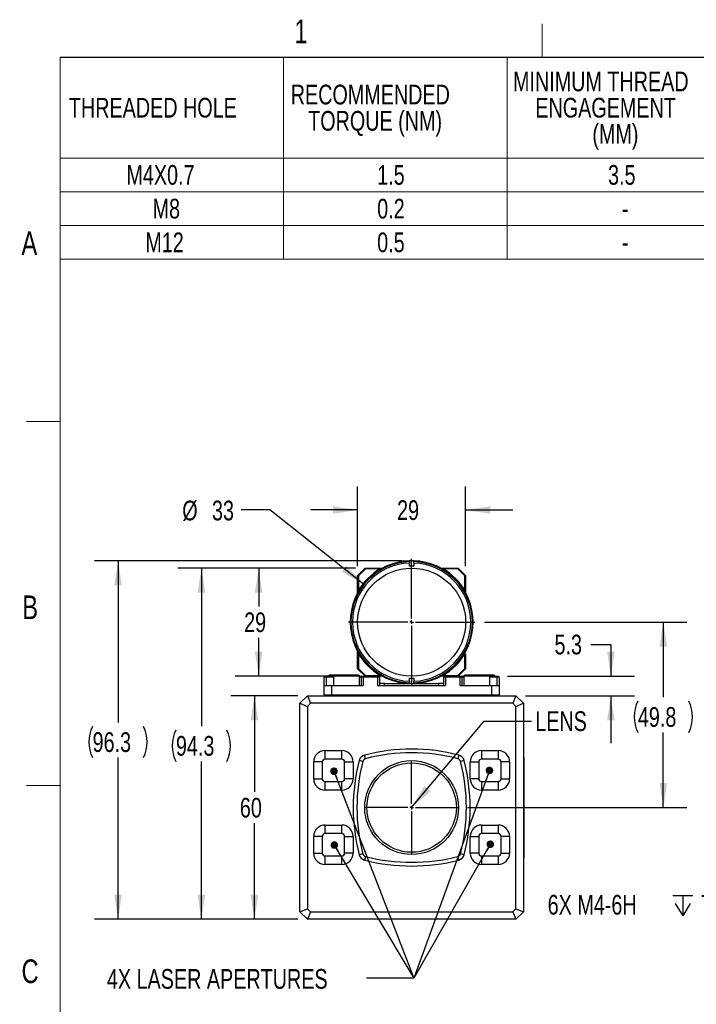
# Model space of a CAD drawing. Header units: millimetres. Extents: x 10 to 549, y 8 to 422.
# Tile 2 of 12: x 10 to 191, y 157 to 422. Entities that reach past the tile are written whole.
import ezdxf

# ---------------------------------------------------------------- set-up
doc = ezdxf.new("R2010")
doc.units = ezdxf.units.MM
doc.layers.add('DIMENSIONS', color=8, linetype='Continuous')
doc.layers.add('FORMAT', color=7, linetype='Continuous')
doc.styles.add('SLDTEXTSTYLE0', font='TXT', dxfattribs={"width": 0.75})
doc.styles.add('SLDTEXTSTYLE3', font='TXT', dxfattribs={"width": 0.7})
doc.dimstyles.new('SLDDIMSTYLE0', dxfattribs={"dimtxt": 5.291667, "dimasz": 6.604, "dimexe": 0, "dimexo": 0.0625, "dimgap": 1.322917, "dimtad": 0, "dimtih": 1, "dimtoh": 1, "dimdec": 1, "dimrnd": 1e-09, "dimzin": 12, "dimdsep": 46, "dimtxsty": 'SLDTEXTSTYLE0', "dimsah": 1, "dimcen": 0.09, "dimadec": 0, "dimazin": 3, "dimtfac": 1, "dimtdec": 1, "dimtofl": 0, "dimtmove": 0, "dimatfit": 3, "dimfxl": 0, "dimfrac": 2, "dimtolj": 1, "dimtzin": 12, "dimarcsym": 0})
doc.dimstyles.new('SLDDIMSTYLE1', dxfattribs={"dimtxt": 5.291667, "dimasz": 6.604, "dimexe": 0, "dimexo": 0.0625, "dimgap": 1.322917, "dimtad": 0, "dimtih": 1, "dimtoh": 1, "dimdec": 0, "dimrnd": 1e-09, "dimzin": 12, "dimdsep": 46, "dimtxsty": 'SLDTEXTSTYLE0', "dimsah": 1, "dimcen": 0.09, "dimadec": 0, "dimazin": 3, "dimtfac": 1, "dimtdec": 0, "dimtofl": 0, "dimtmove": 0, "dimatfit": 3, "dimfxl": 0, "dimfrac": 2, "dimtolj": 1, "dimtzin": 12, "dimarcsym": 0})
doc.dimstyles.new('SLDDIMSTYLE10', dxfattribs={"dimtxt": 0.18, "dimasz": 6.604, "dimexe": 0, "dimexo": 0.0625, "dimgap": 0, "dimtad": 0, "dimtih": 1, "dimtoh": 1, "dimdec": 0, "dimrnd": 1e-09, "dimzin": 0, "dimdsep": 46, "dimtxsty": 'Standard', "dimsah": 1, "dimcen": 0.09, "dimadec": 0, "dimazin": 0, "dimtfac": 6.604, "dimtdec": 0, "dimtofl": 0, "dimtmove": 0, "dimatfit": 3, "dimfxl": 0, "dimfrac": 2, "dimtolj": 1, "dimtzin": 0, "dimarcsym": 0})
doc.dimstyles.new('SLDDIMSTYLE2', dxfattribs={"dimtxt": 5.291667, "dimasz": 6.604, "dimexe": 0, "dimexo": 0.0625, "dimgap": 1.322917, "dimtad": 0, "dimtih": 1, "dimtoh": 1, "dimrnd": 1e-09, "dimzin": 12, "dimdsep": 46, "dimtxsty": 'SLDTEXTSTYLE0', "dimsah": 1, "dimcen": 0, "dimadec": 0, "dimazin": 3, "dimtfac": 1, "dimtofl": 0, "dimtmove": 0, "dimatfit": 3, "dimfxl": 0, "dimfrac": 2, "dimtolj": 1, "dimtzin": 12, "dimarcsym": 0})
doc.dimstyles.new('SLDDIMSTYLE3', dxfattribs={"dimtxt": 5.291667, "dimasz": 6.604, "dimexe": 0, "dimexo": 0.0625, "dimgap": 1.322917, "dimtad": 0, "dimtih": 1, "dimtoh": 1, "dimdec": 1, "dimrnd": 1e-09, "dimzin": 12, "dimdsep": 46, "dimtxsty": 'SLDTEXTSTYLE0', "dimsah": 1, "dimcen": 0.09, "dimadec": 0, "dimazin": 3, "dimtfac": 1, "dimtdec": 1, "dimtmove": 0, "dimatfit": 0, "dimfxl": 0, "dimfrac": 2, "dimtolj": 1, "dimtzin": 12, "dimarcsym": 0})
doc.dimstyles.new('SLDDIMSTYLE4', dxfattribs={"dimtxt": 0.18, "dimasz": 2.032, "dimexe": 0, "dimexo": 0.0625, "dimgap": 0, "dimtad": 0, "dimtih": 1, "dimtoh": 1, "dimdec": 0, "dimrnd": 1e-09, "dimzin": 0, "dimdsep": 46, "dimtxsty": 'Standard', "dimblk1": 'DOT', "dimblk2": 'DOT', "dimsah": 1, "dimcen": 0.09, "dimadec": 0, "dimazin": 0, "dimtfac": 2.032, "dimtdec": 0, "dimtofl": 0, "dimtmove": 0, "dimatfit": 3, "dimldrblk": 'DOT', "dimfxl": 0, "dimfrac": 2, "dimtolj": 1, "dimtzin": 0, "dimarcsym": 0})
doc.dimstyles.new('SLDDIMSTYLE8', dxfattribs={"dimtxt": 5.291667, "dimasz": 6.604, "dimexe": 0, "dimexo": 0.0625, "dimgap": 1.322917, "dimtad": 0, "dimtih": 1, "dimtoh": 1, "dimdec": 0, "dimrnd": 1e-09, "dimzin": 12, "dimdsep": 46, "dimtxsty": 'SLDTEXTSTYLE0', "dimsah": 1, "dimcen": 0, "dimadec": 0, "dimazin": 3, "dimtfac": 1, "dimtdec": 0, "dimtofl": 0, "dimtmove": 0, "dimatfit": 3, "dimfxl": 0, "dimfrac": 2, "dimtolj": 1, "dimtzin": 12, "dimarcsym": 0})
doc.dimstyles.new('SLDDIMSTYLE9', dxfattribs={"dimtxt": 5.291667, "dimasz": 6.604, "dimexe": 0, "dimexo": 0.0625, "dimgap": 1.322917, "dimtad": 0, "dimtih": 1, "dimtoh": 1, "dimdec": 0, "dimrnd": 1e-09, "dimzin": 12, "dimdsep": 46, "dimtxsty": 'SLDTEXTSTYLE0', "dimsah": 1, "dimcen": 0.09, "dimadec": 0, "dimazin": 3, "dimtfac": 1, "dimtdec": 0, "dimtmove": 0, "dimatfit": 0, "dimfxl": 0, "dimfrac": 2, "dimtolj": 1, "dimtzin": 12, "dimarcsym": 0})

# ---------------------------------------------------------------- blocks, each defined once
blk = doc.blocks.new('SW_TABLEANNOTATION_1')
at = {"color": 0, "linetype": 'Continuous', "lineweight": 18, "ltscale": 2}
for p, q in [((0, 0), (0, -27.05)), ((0, 0), (60, 0)), ((60, 0), (60, -27.05)), ((60, 0), (120, 0)), ((120, 0), (120, -27.05)), ((120, 0), (184, 0)), ((184, 0), (184, -27.05)), ((0, -27.05), (0, -36.1)), ((0, -27.05), (60, -27.05)), ((60, -27.05), (60, -36.1)), ((60, -27.05), (120, -27.05)), ((120, -27.05), (120, -36.1)), ((120, -27.05), (184, -27.05)), ((184, -27.05), (184, -36.1)), ((0, -36.1), (0, -45.16)), ((0, -36.1), (60, -36.1)), ((60, -36.1), (60, -45.16)), ((60, -36.1), (120, -36.1)), ((120, -36.1), (120, -45.16)), ((120, -36.1), (184, -36.1)), ((184, -36.1), (184, -45.16)), ((0, -45.16), (0, -54.21)), ((0, -45.16), (60, -45.16)), ((60, -45.16), (60, -54.21)), ((60, -45.16), (120, -45.16)), ((120, -45.16), (120, -54.21)), ((120, -45.16), (184, -45.16)), ((184, -45.16), (184, -54.21)), ((0, -54.21), (60, -54.21)), ((60, -54.21), (120, -54.21)), ((120, -54.21), (184, -54.21))]:
    blk.add_line(p, q, dxfattribs=at)
at = {"color": 0, "linetype": 'Continuous', "lineweight": 0, "ltscale": 2, "attachment_point": 1, "style": 'SLDTEXTSTYLE0'}
for s, insert, char_height in [('MINIMUM THREAD', (121.59, -3.83), 5.2917), ('RECOMMENDED', (61.9, -7.36), 5.2917), ('THREADED HOLE', (2.32, -10.89), 5.2917), ('ENGAGEMENT', (127.59, -10.89), 5.292), ('TORQUE (NM)', (66.58, -14.42), 5.2917), ('(MM)', (142.91, -17.95), 5.292), ('M4X0.7', (17.77, -28.94), 5.292), ('1.5', (85.12, -28.94), 5.292), ('3.5', (147.12, -28.94), 5.292), ('M8', (24.8, -38), 5.292), ('0.2', (85.12, -38), 5.292), ('-', (150.83, -38), 5.29), ('M12', (22.85, -47.05), 5.292), ('0.5', (85.12, -47.05), 5.292), ('-', (150.83, -47.05), 5.29)]:
    blk.add_mtext(s, dxfattribs=dict(at, insert=insert, char_height=char_height))
blk = doc.blocks.new('SW_SYMBOL_HOLE_DEPTH')
at = {"layer": 'DIMENSIONS', "color": 0, "ltscale": 4}
for p, q in [((0, 1750), (1600, 1750)), ((800, 1750), (800, 150)), ((200, 1110), (800, 150)), ((1400, 1110), (800, 150))]:
    blk.add_line(p, q, dxfattribs=at)
blk = doc.blocks.new('_D_2')
at = {"layer": 'DIMENSIONS', "ltscale": 2}
for p, q in [((236.47, 191.53), (221.46, 183.87)), ((221.46, 183.87), (211.65, 183.87))]:
    blk.add_line(p, q, dxfattribs=at)
blk.add_solid([(236.47, 191.53), (230.12, 189.44), (231.05, 187.63)], dxfattribs=at)
at = {"layer": 'DIMENSIONS', "ltscale": 4, "xscale": 0.003379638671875, "yscale": 0.003379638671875, "zscale": 0.003379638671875}
blk.add_blockref('SW_SYMBOL_HOLE_DEPTH', (184.92, 180.4), dxfattribs=at)
at = {"layer": 'DIMENSIONS', "ltscale": 2, "char_height": 5.292, "attachment_point": 1}
for s, insert, style in [('6X M4-6H', (151.34, 186.49), 'SLDTEXTSTYLE0'), ('7 MIN', (192.48, 186.49), 'SLDTEXTSTYLE3')]:
    blk.add_mtext(s, dxfattribs=dict(at, insert=insert, style=style))
blk = doc.blocks.new('_D_13')
at = {"layer": 'DIMENSIONS', "ltscale": 2}
for p, q in [((162.94, 253.76), (168.31, 253.76)), ((168.31, 253.76), (168.31, 245.24)), ((140.55, 245.24), (174.66, 245.24)), ((145.35, 239.94), (174.66, 239.94)), ((168.31, 239.94), (168.31, 227.24))]:
    blk.add_line(p, q, dxfattribs=at)
for points in [[(168.31, 245.24), (169.33, 251.84), (167.29, 251.84)], [(168.31, 239.94), (167.29, 233.34), (169.33, 233.34)]]:
    blk.add_solid(points, dxfattribs=at)
at = {"layer": 'DIMENSIONS', "ltscale": 2, "insert": (153.17, 256.37), "char_height": 5.292, "attachment_point": 1, "style": 'SLDTEXTSTYLE0'}
blk.add_mtext('5.3', dxfattribs=at)
blk = doc.blocks.new('_D_14')
at = {"layer": 'DIMENSIONS', "ltscale": 2}
for p, q in [((76.73, 289.86), (69.01, 289.86)), ((101.87, 269.98), (76.73, 289.86))]:
    blk.add_line(p, q, dxfattribs=at)
blk.add_solid([(101.87, 269.98), (97.32, 274.87), (96.06, 273.28)], dxfattribs=at)
at = {"layer": 'DIMENSIONS', "ltscale": 2, "char_height": 5.292, "attachment_point": 1, "style": 'SLDTEXTSTYLE0'}
for s, insert in [('%%c', (53.2, 292.37)), ('33', (61.19, 292.37))]:
    blk.add_mtext(s, dxfattribs=dict(at, insert=insert))
blk = doc.blocks.new('_D_15')
at = {"layer": 'DIMENSIONS', "ltscale": 2}
for p, q in [((100.31, 274.78), (100.31, 296.21)), ((129.31, 274.78), (129.31, 296.21)), ((100.31, 289.86), (87.61, 289.86)), ((129.31, 289.86), (142.01, 289.86))]:
    blk.add_line(p, q, dxfattribs=at)
for points in [[(100.31, 289.86), (93.7, 290.87), (93.7, 288.84)], [(129.31, 289.86), (135.91, 288.84), (135.91, 290.87)]]:
    blk.add_solid(points, dxfattribs=at)
at = {"layer": 'DIMENSIONS', "ltscale": 2, "insert": (110.9, 292.47), "char_height": 5.292, "attachment_point": 1, "style": 'SLDTEXTSTYLE0'}
blk.add_mtext('29', dxfattribs=at)
blk = doc.blocks.new('_D_16')
at = {"layer": 'DIMENSIONS', "ltscale": 2}
for p, q in [((99.77, 274.24), (67.38, 274.24)), ((73.73, 274.24), (73.73, 263.94)), ((73.73, 245.24), (73.73, 255.54)), ((97.57, 245.24), (67.38, 245.24))]:
    blk.add_line(p, q, dxfattribs=at)
for points in [[(73.73, 274.24), (72.71, 267.64), (74.74, 267.64)], [(73.73, 245.24), (74.74, 251.84), (72.71, 251.84)]]:
    blk.add_solid(points, dxfattribs=at)
at = {"layer": 'DIMENSIONS', "ltscale": 2, "insert": (69.82, 262.36), "char_height": 5.292, "attachment_point": 1, "style": 'SLDTEXTSTYLE0'}
blk.add_mtext('29', dxfattribs=at)
blk = doc.blocks.new('_D_17')
at = {"layer": 'DIMENSIONS', "ltscale": 2}
for p, q in [((99.77, 274.24), (51.99, 274.24)), ((58.34, 274.24), (58.34, 231.83)), ((58.34, 179.94), (58.34, 222.35)), ((84.27, 179.94), (51.99, 179.94))]:
    blk.add_line(p, q, dxfattribs=at)
for centre, start, end in [((59.91, 226.55), 153.4349, 206.5651), ((56.77, 226.55), 333.4349, 26.5651)]:
    blk.add_arc(centre, 9.4, start, end, dxfattribs=at)
for points in [[(58.34, 274.24), (57.32, 267.64), (59.35, 267.64)], [(58.34, 179.94), (59.35, 186.54), (57.32, 186.54)]]:
    blk.add_solid(points, dxfattribs=at)
at = {"layer": 'DIMENSIONS', "ltscale": 2, "insert": (51.5, 229.17), "char_height": 5.292, "attachment_point": 1, "style": 'SLDTEXTSTYLE0'}
blk.add_mtext('94.3', dxfattribs=at)
blk = doc.blocks.new('_D_18')
at = {"layer": 'DIMENSIONS', "ltscale": 2}
for p, q in [((112.27, 276.24), (29.61, 276.24)), ((35.96, 276.24), (35.96, 232.83)), ((35.96, 179.94), (35.96, 223.35)), ((84.27, 179.94), (29.61, 179.94))]:
    blk.add_line(p, q, dxfattribs=at)
for centre, start, end in [((37.52, 227.55), 153.4349, 206.5651), ((34.39, 227.55), 333.4349, 26.5651)]:
    blk.add_arc(centre, 9.4, start, end, dxfattribs=at)
for points in [[(35.96, 276.24), (34.94, 269.64), (36.97, 269.64)], [(35.96, 179.94), (36.97, 186.54), (34.94, 186.54)]]:
    blk.add_solid(points, dxfattribs=at)
at = {"layer": 'DIMENSIONS', "ltscale": 2, "insert": (29.12, 230.17), "char_height": 5.292, "attachment_point": 1, "style": 'SLDTEXTSTYLE0'}
blk.add_mtext('96.3', dxfattribs=at)
blk = doc.blocks.new('_D_19')
at = {"layer": 'DIMENSIONS', "ltscale": 2}
for p, q in [((134.35, 259.74), (188.75, 259.74)), ((182.4, 259.74), (182.4, 239.58)), ((182.4, 209.94), (182.4, 230.1)), ((129.85, 209.94), (188.75, 209.94))]:
    blk.add_line(p, q, dxfattribs=at)
for centre, start, end in [((183.97, 234.3), 153.4349, 206.5651), ((180.83, 234.3), 333.4349, 26.5651)]:
    blk.add_arc(centre, 9.4, start, end, dxfattribs=at)
for points in [[(182.4, 259.74), (181.38, 253.14), (183.42, 253.14)], [(182.4, 209.94), (183.42, 216.54), (181.38, 216.54)]]:
    blk.add_solid(points, dxfattribs=at)
at = {"layer": 'DIMENSIONS', "ltscale": 2, "insert": (175.56, 236.92), "char_height": 5.292, "attachment_point": 1, "style": 'SLDTEXTSTYLE0'}
blk.add_mtext('49.8', dxfattribs=at)
blk = doc.blocks.new('_D_20')
at = {"layer": 'DIMENSIONS', "ltscale": 2}
for p, q in [((84.27, 239.94), (66.23, 239.94)), ((72.58, 239.94), (72.58, 214.14)), ((72.58, 179.94), (72.58, 205.74)), ((84.27, 179.94), (66.23, 179.94))]:
    blk.add_line(p, q, dxfattribs=at)
for points in [[(72.58, 239.94), (71.57, 233.34), (73.6, 233.34)], [(72.58, 179.94), (73.6, 186.54), (71.57, 186.54)]]:
    blk.add_solid(points, dxfattribs=at)
at = {"layer": 'DIMENSIONS', "ltscale": 2, "insert": (68.67, 212.56), "char_height": 5.292, "attachment_point": 1, "style": 'SLDTEXTSTYLE0'}
blk.add_mtext('60', dxfattribs=at)
blk = doc.blocks.new('_Dot')
at = {"color": 0, "linetype": 'ByBlock', "lineweight": -2}
blk.add_line((-0.5, 0), (-1, 0), dxfattribs=at)
at = {"color": 0, "linetype": 'ByBlock', "const_width": 0.5}
blk.add_lwpolyline([(-0.25, 0, 1), (0.25, 0, 1)], format="xyb", close=True, dxfattribs=at)
blk = doc.blocks.new('SW_CENTERMARKSYMBOL_6')
at = {"layer": 'DIMENSIONS', "color": 0, "ltscale": 2}
for p, q in [((0, 1), (0, 17)), ((-1, 0), (-17, 0)), ((0, 0), (-0.5, 0)), ((0, 0), (0, 0.5)), ((0, 0), (0, -0.5)), ((0, 0), (0.5, 0)), ((1, 0), (17, 0)), ((0, -1), (0, -17))]:
    blk.add_line(p, q, dxfattribs=at)
blk = doc.blocks.new('SW_CENTERMARKSYMBOL_7')
at = {"layer": 'DIMENSIONS', "color": 0, "ltscale": 2}
for p, q in [((0, 1), (0, 12.5)), ((-1, 0), (-12.5, 0)), ((0, 0), (-0.5, 0)), ((0, 0), (0, 0.5)), ((0, 0), (0, -0.5)), ((0, 0), (0.5, 0)), ((1, 0), (12.5, 0)), ((0, -1), (0, -12.5))]:
    blk.add_line(p, q, dxfattribs=at)

msp = doc.modelspace()

# ---------------------------------------------------------------- linework, layer by layer
at = {"color": 7, "linetype": 'Continuous', "lineweight": 25, "ltscale": 2}
for p, q in [((114.209, 276.23), (114.209, 276.03)), ((114.209, 276.03), (114.209, 275.615)), ((114.209, 274.749), (114.209, 275.615)), ((115.409, 276.03), (115.409, 276.23)), ((115.409, 275.615), (115.409, 276.03)), ((115.409, 275.615), (115.409, 274.749)), ((100.309, 272.241), (102.309, 274.241)), ((102.392, 274.041), (100.509, 272.158)), ((102.392, 274.041), (102.309, 274.241)), ((102.309, 274.241), (106.329, 274.241)), ((106.329, 274.041), (102.392, 274.041)), ((106.329, 274.041), (106.329, 274.241)), ((123.288, 274.041), (123.288, 274.241)), ((123.288, 274.241), (127.309, 274.241)), ((127.226, 274.041), (123.288, 274.041)), ((127.226, 274.041), (127.309, 274.241)), ((129.109, 272.158), (127.226, 274.041)), ((127.309, 274.241), (129.309, 272.241)), ((100.509, 272.158), (100.309, 272.241)), ((100.309, 268.22), (100.309, 272.241)), ((100.509, 272.158), (100.509, 268.22)), ((129.109, 272.158), (129.309, 272.241)), ((129.109, 268.22), (129.109, 272.158)), ((129.309, 272.241), (129.309, 268.22)), ((100.509, 268.22), (100.309, 268.22)), ((129.109, 268.22), (129.309, 268.22)), ((100.509, 251.261), (100.309, 251.261)), ((100.309, 247.241), (100.309, 251.261)), ((100.509, 251.261), (100.509, 247.324)), ((129.109, 247.324), (129.109, 251.261)), ((129.309, 251.261), (129.309, 247.241)), ((100.509, 247.324), (100.309, 247.241)), ((102.309, 245.241), (100.309, 247.241)), ((100.509, 247.324), (102.392, 245.441)), ((127.226, 245.441), (129.109, 247.324)), ((129.309, 247.241), (127.309, 245.241)), ((129.309, 247.241), (129.109, 247.324)), ((91.309, 244.941), (91.609, 245.241)), ((91.809, 244.941), (91.309, 244.941)), ((91.309, 242.741), (91.309, 244.941)), ((91.609, 245.241), (91.933, 245.241)), ((91.809, 244.941), (91.933, 245.241)), ((91.809, 244.941), (91.809, 242.741)), ((93.809, 244.941), (91.809, 244.941)), ((91.933, 245.241), (93.859, 245.241)), ((92.659, 245.541), (92.359, 245.241)), ((94.159, 245.541), (92.659, 245.541)), ((94.159, 245.541), (93.809, 245.191)), ((93.809, 245.191), (93.809, 242.741)), ((97.968, 245.191), (93.809, 245.191)), ((97.902, 245.541), (94.159, 245.541)), ((100.459, 245.541), (97.902, 245.541)), ((100.809, 245.191), (97.968, 245.191)), ((100.809, 245.191), (100.459, 245.541)), ((100.759, 245.241), (101.609, 245.241)), ((100.809, 242.741), (100.809, 245.191)), ((101.309, 244.941), (100.809, 244.941)), ((101.309, 244.941), (101.609, 245.241)), ((101.309, 242.741), (101.309, 244.941)), ((101.809, 244.941), (101.309, 244.941)), ((101.609, 245.241), (101.933, 245.241)), ((101.809, 244.941), (101.933, 245.241)), ((101.809, 244.941), (101.809, 242.741)), ((105.709, 244.941), (101.809, 244.941)), ((101.933, 245.241), (105.585, 245.241)), ((102.392, 245.441), (102.309, 245.241)), ((102.392, 245.441), (106.329, 245.441)), ((105.709, 244.941), (105.585, 245.241)), ((105.585, 245.241), (105.909, 245.241)), ((105.709, 242.741), (105.709, 244.941)), ((106.209, 244.941), (105.709, 244.941)), ((106.329, 245.241), (105.909, 245.241)), ((106.209, 244.941), (105.909, 245.241)), ((106.009, 245.141), (106.309, 245.141)), ((106.184, 244.966), (106.184, 245.141)), ((106.209, 244.941), (106.209, 242.741)), ((106.309, 245.141), (106.309, 245.241)), ((106.329, 245.441), (106.329, 245.241)), ((114.209, 243.867), (114.209, 244.733)), ((114.209, 243.867), (114.209, 243.452)), ((114.209, 243.452), (114.209, 243.252)), ((115.409, 244.733), (115.409, 243.867)), ((115.409, 243.452), (115.409, 243.867)), ((115.409, 243.252), (115.409, 243.452)), ((123.288, 245.241), (123.288, 245.441)), ((123.288, 245.441), (127.226, 245.441)), ((123.709, 245.241), (123.288, 245.241)), ((123.309, 245.241), (123.309, 245.141)), ((123.309, 245.141), (123.609, 245.141)), ((123.709, 245.241), (123.409, 244.941)), ((123.909, 244.941), (123.409, 244.941)), ((123.409, 242.741), (123.409, 244.941)), ((123.434, 245.141), (123.434, 244.966)), ((123.709, 245.241), (124.033, 245.241)), ((124.033, 245.241), (123.909, 244.941)), ((127.809, 244.941), (123.909, 244.941)), ((123.909, 244.941), (123.909, 242.741)), ((124.033, 245.241), (127.685, 245.241)), ((127.309, 245.241), (127.226, 245.441)), ((127.685, 245.241), (128.009, 245.241)), ((127.685, 245.241), (127.809, 244.941)), ((128.309, 244.941), (127.809, 244.941)), ((127.809, 242.741), (127.809, 244.941)), ((128.309, 244.941), (128.009, 245.241)), ((128.009, 245.241), (128.859, 245.241)), ((128.309, 244.941), (128.309, 242.741)), ((128.809, 244.941), (128.309, 244.941)), ((129.159, 245.541), (128.809, 245.191)), ((128.809, 245.191), (128.809, 242.741)), ((135.348, 245.191), (128.809, 245.191)), ((135.044, 245.541), (129.159, 245.541)), ((135.459, 245.541), (135.044, 245.541)), ((135.809, 245.191), (135.348, 245.191)), ((135.809, 245.191), (135.459, 245.541)), ((136.959, 245.541), (135.459, 245.541)), ((135.759, 245.241), (137.685, 245.241)), ((135.809, 242.741), (135.809, 245.191)), ((137.809, 244.941), (135.809, 244.941)), ((137.259, 245.241), (136.959, 245.541)), ((137.809, 244.941), (137.685, 245.241)), ((137.685, 245.241), (138.009, 245.241)), ((138.309, 244.941), (137.809, 244.941)), ((137.809, 242.741), (137.809, 244.941)), ((138.309, 244.941), (138.009, 245.241)), ((138.309, 244.941), (138.309, 242.741)), ((91.309, 242.741), (93.309, 242.741)), ((91.309, 240.241), (91.309, 242.741)), ((93.309, 242.741), (93.309, 240.241)), ((93.309, 242.741), (101.809, 242.741)), ((105.709, 242.741), (123.909, 242.741)), ((107.559, 243.241), (106.184, 243.241)), ((107.559, 242.741), (107.559, 243.241)), ((107.559, 243.241), (122.059, 243.241)), ((122.059, 243.241), (122.059, 242.741)), ((123.434, 243.241), (122.059, 243.241)), ((127.809, 242.741), (136.309, 242.741)), ((136.309, 240.241), (136.309, 242.741)), ((136.309, 242.741), (138.309, 242.741)), ((138.309, 242.741), (138.309, 240.241)), ((84.809, 237.941), (86.809, 239.941)), ((86.809, 239.941), (87.637, 237.941)), ((86.809, 239.941), (142.809, 239.941)), ((91.309, 240.241), (93.309, 240.241)), ((91.609, 239.941), (91.309, 240.241)), ((93.309, 240.241), (136.309, 240.241)), ((93.433, 239.941), (93.309, 240.241)), ((136.185, 239.941), (136.309, 240.241)), ((136.309, 240.241), (138.309, 240.241)), ((138.009, 239.941), (138.309, 240.241)), ((142.809, 239.941), (141.98, 237.941)), ((142.809, 239.941), (144.809, 237.941)), ((84.809, 237.941), (86.809, 237.112)), ((84.809, 181.941), (84.809, 237.941)), ((87.637, 237.941), (86.809, 237.112)), ((86.809, 237.112), (86.809, 182.769)), ((141.98, 237.941), (87.637, 237.941)), ((142.809, 237.112), (141.98, 237.941)), ((142.809, 237.112), (144.809, 237.941)), ((142.809, 182.769), (142.809, 237.112)), ((144.809, 237.941), (144.809, 181.941)), ((91.559, 222.941), (91.559, 225.241)), ((91.559, 225.241), (96.059, 225.241)), ((96.059, 222.941), (96.059, 225.241)), ((133.559, 225.241), (138.059, 225.241)), ((133.559, 225.241), (133.559, 222.941)), ((138.059, 225.241), (138.059, 222.941)), ((88.509, 217.691), (88.509, 222.191)), ((90.809, 222.191), (88.509, 222.191)), ((90.809, 222.191), (90.809, 217.691)), ((96.059, 222.941), (91.559, 222.941)), ((96.809, 217.691), (96.809, 222.191)), ((96.809, 222.191), (99.109, 222.191)), ((99.109, 222.191), (99.109, 217.691)), ((101.683, 222.348), (100.715, 222.598)), ((102.401, 223.067), (102.152, 224.035)), ((127.466, 224.035), (127.216, 223.067)), ((128.903, 222.598), (127.935, 222.348)), ((130.509, 217.691), (130.509, 222.191)), ((130.509, 222.191), (132.809, 222.191)), ((132.809, 222.191), (132.809, 217.691)), ((138.059, 222.941), (133.559, 222.941)), ((138.809, 217.691), (138.809, 222.191)), ((141.109, 222.191), (138.809, 222.191)), ((141.109, 222.191), (141.109, 217.691)), ((144.909, 223.441), (144.809, 223.441)), ((144.909, 222.441), (144.809, 222.441)), ((144.909, 223.441), (144.909, 222.441)), ((144.909, 222.441), (144.909, 197.441)), ((88.509, 217.691), (90.809, 217.691)), ((91.559, 214.641), (91.559, 216.941)), ((91.559, 216.941), (96.059, 216.941)), ((96.059, 214.641), (96.059, 216.941)), ((99.109, 217.691), (96.809, 217.691)), ((132.809, 217.691), (130.509, 217.691)), ((133.559, 216.941), (133.559, 214.641)), ((133.559, 216.941), (138.059, 216.941)), ((138.059, 216.941), (138.059, 214.641)), ((138.809, 217.691), (141.109, 217.691)), ((96.059, 214.641), (91.559, 214.641)), ((138.059, 214.641), (133.559, 214.641)), ((91.559, 202.941), (91.559, 205.241)), ((91.559, 205.241), (96.059, 205.241)), ((96.059, 202.941), (96.059, 205.241)), ((133.559, 205.241), (133.559, 202.941)), ((133.559, 205.241), (138.059, 205.241)), ((138.059, 205.241), (138.059, 202.941)), ((90.809, 202.191), (88.509, 202.191)), ((88.509, 197.691), (88.509, 202.191)), ((90.809, 202.191), (90.809, 197.691)), ((96.059, 202.941), (91.559, 202.941)), ((96.809, 197.691), (96.809, 202.191)), ((96.809, 202.191), (99.109, 202.191)), ((99.109, 202.191), (99.109, 197.691)), ((130.509, 197.691), (130.509, 202.191)), ((130.509, 202.191), (132.809, 202.191)), ((132.809, 202.191), (132.809, 197.691)), ((138.059, 202.941), (133.559, 202.941)), ((141.109, 202.191), (138.809, 202.191)), ((138.809, 197.691), (138.809, 202.191)), ((141.109, 202.191), (141.109, 197.691)), ((88.509, 197.691), (90.809, 197.691)), ((91.559, 194.641), (91.559, 196.941)), ((91.559, 196.941), (96.059, 196.941)), ((96.059, 194.641), (96.059, 196.941)), ((99.109, 197.691), (96.809, 197.691)), ((101.683, 197.534), (100.715, 197.284)), ((102.401, 196.815), (102.152, 195.847)), ((127.466, 195.847), (127.216, 196.815)), ((128.903, 197.284), (127.935, 197.534)), ((132.809, 197.691), (130.509, 197.691)), ((133.559, 196.941), (138.059, 196.941)), ((133.559, 196.941), (133.559, 194.641)), ((138.059, 196.941), (138.059, 194.641)), ((138.809, 197.691), (141.109, 197.691)), ((144.909, 197.441), (144.809, 197.441)), ((144.909, 196.441), (144.809, 196.441)), ((144.909, 197.441), (144.909, 196.441)), ((96.059, 194.641), (91.559, 194.641)), ((138.059, 194.641), (133.559, 194.641)), ((84.809, 181.941), (86.809, 182.769)), ((86.809, 182.769), (87.637, 181.941)), ((141.98, 181.941), (142.809, 182.769)), ((142.809, 182.769), (144.809, 181.941)), ((86.809, 179.941), (84.809, 181.941)), ((87.637, 181.941), (86.809, 179.941)), ((142.809, 179.941), (86.809, 179.941)), ((87.637, 181.941), (141.98, 181.941)), ((141.98, 181.941), (142.809, 179.941)), ((144.809, 181.941), (142.809, 179.941))]:
    msp.add_line(p, q, dxfattribs=at)
at = {"color": 7, "linetype": 'Continuous', "lineweight": 25, "ltscale": 4}
for centre, radius in [((114.809, 259.741), 14.5), ((114.809, 209.941), 12.6), ((114.809, 209.941), 12)]:
    msp.add_circle(centre, radius, dxfattribs=at)
for centre, radius, start, end in [((114.809, 259.741), 16.5, 92.08394, 267.91606), ((114.809, 259.741), 16.3, 92.10952, 267.89048), ((114.809, 259.741), 15.886, 92.16457, 267.83543), ((114.809, 259.741), 16.5, 87.91606, 92.08394), ((114.809, 259.741), 16.5, 272.08394, 87.91606), ((114.809, 259.741), 16.3, 272.10952, 87.89048), ((114.809, 259.741), 15.886, 272.16457, 87.83543), ((114.809, 259.741), 16.625, 120.66653, 149.33347), ((114.809, 259.741), 15.02, 87.71055, 92.28945), ((114.809, 259.741), 16.625, 30.66653, 59.33347), ((114.809, 259.741), 16.625, 210.66653, 239.33347), ((114.809, 259.741), 16.625, 300.66653, 329.33347), ((114.809, 259.741), 15.02, 267.71055, 272.28945), ((114.809, 259.741), 16.5, 267.91606, 272.08394), ((91.559, 222.191), 3.05, 90, 180), ((96.059, 222.191), 3.05, 0, 90), ((114.809, 174.951), 50.69, 75.54039, 104.45961), ((133.559, 222.191), 3.05, 90, 180), ((138.059, 222.191), 3.05, 0, 90), ((91.559, 222.191), 0.75, 90, 180), ((96.059, 222.191), 0.75, 0, 90), ((149.799, 209.941), 50.69, 165.54039, 194.45961), ((149.799, 209.941), 49.69, 165.54039, 194.45961), ((102.651, 222.099), 2, 104.45961, 165.54039), ((102.651, 222.099), 1, 104.45961, 165.54039), ((114.809, 174.951), 49.69, 75.54039, 104.45961), ((126.967, 222.099), 1, 14.45961, 75.54039), ((126.967, 222.099), 2, 14.45961, 75.54039), ((79.819, 209.941), 49.69, 345.54039, 14.45961), ((79.819, 209.941), 50.69, 345.54039, 14.45961), ((133.559, 222.191), 0.75, 90, 180), ((138.059, 222.191), 0.75, 0, 90), ((91.559, 217.691), 3.05, 180, 270), ((91.559, 217.691), 0.75, 180, 270), ((96.059, 217.691), 3.05, 270, 0), ((96.059, 217.691), 0.75, 270, 0), ((133.559, 217.691), 3.05, 180, 270), ((133.559, 217.691), 0.75, 180, 270), ((138.059, 217.691), 3.05, 270, 0), ((138.059, 217.691), 0.75, 270, 0), ((91.559, 202.191), 3.05, 90, 180), ((96.059, 202.191), 3.05, 0, 90), ((133.559, 202.191), 3.05, 90, 180), ((138.059, 202.191), 3.05, 0, 90), ((91.559, 202.191), 0.75, 90, 180), ((96.059, 202.191), 0.75, 0, 90), ((133.559, 202.191), 0.75, 90, 180), ((138.059, 202.191), 0.75, 0, 90), ((91.559, 197.691), 3.05, 180, 270), ((91.559, 197.691), 0.75, 180, 270), ((96.059, 197.691), 3.05, 270, 0), ((96.059, 197.691), 0.75, 270, 0), ((102.651, 197.783), 2, 194.45961, 255.54039), ((102.651, 197.783), 1, 194.45961, 255.54039), ((114.809, 244.931), 50.69, 255.54039, 284.45961), ((114.809, 244.931), 49.69, 255.54039, 284.45961), ((126.967, 197.783), 1, 284.45961, 345.54039), ((126.967, 197.783), 2, 284.45961, 345.54039), ((133.559, 197.691), 3.05, 180, 270), ((133.559, 197.691), 0.75, 180, 270), ((138.059, 197.691), 3.05, 270, 0), ((138.059, 197.691), 0.75, 270, 0)]:
    msp.add_arc(centre, radius, start, end, dxfattribs=at)
at = {"color": 7, "linetype": 'Continuous', "lineweight": 25, "ltscale": 2}
for points, knots in [([(106.329, 274.241), (106.414, 274.241), (106.614, 274.241), (106.846, 274.241), (106.998, 274.241), (107.035, 274.241), (107.044, 274.241)], [0, 0, 0, 0, 0.33112182, 0.78683412, 0.94873351, 1, 1, 1, 1]), ([(107.014, 274.209), (107.008, 274.208), (106.965, 274.197), (106.821, 274.163), (106.599, 274.109), (106.42, 274.064), (106.329, 274.041)], [0, 0, 0, 0, 0.0324602, 0.2413728, 0.6164356, 1, 1, 1, 1]), ([(123.288, 274.041), (123.224, 274.057), (123.094, 274.09), (122.906, 274.136), (122.762, 274.171), (122.664, 274.194), (122.616, 274.206), (122.585, 274.213), (122.571, 274.217), (122.569, 274.217), (122.569, 274.217)], [0, 0, 0, 0, 0.25050757, 0.50281976, 0.73147739, 0.81633203, 0.9067777, 0.94290763, 0.97942266, 1, 1, 1, 1]), ([(122.576, 274.241), (122.593, 274.241), (122.673, 274.241), (122.918, 274.241), (123.146, 274.241), (123.288, 274.241)], [0, 0, 0, 0, 0.0953718, 0.4345907, 1, 1, 1, 1]), ([(100.309, 267.508), (100.309, 267.525), (100.309, 267.605), (100.309, 267.85), (100.309, 268.078), (100.309, 268.22)], [0, 0, 0, 0, 0.0953718, 0.4345907, 1, 1, 1, 1]), ([(129.309, 268.22), (129.309, 268.136), (129.309, 267.936), (129.309, 267.704), (129.309, 267.551), (129.309, 267.515), (129.309, 267.506)], [0, 0, 0, 0, 0.3311218, 0.7868341, 0.9487335, 1, 1, 1, 1]), ([(100.309, 251.261), (100.309, 251.346), (100.309, 251.546), (100.309, 251.778), (100.309, 251.931), (100.309, 251.967), (100.309, 251.976)], [0, 0, 0, 0, 0.33112182, 0.78683412, 0.94873351, 1, 1, 1, 1]), ([(100.341, 251.946), (100.342, 251.94), (100.352, 251.897), (100.387, 251.753), (100.441, 251.531), (100.486, 251.352), (100.509, 251.261)], [0, 0, 0, 0, 0.0324602, 0.2413728, 0.6164356, 1, 1, 1, 1]), ([(106.329, 245.441), (106.459, 245.408), (106.649, 245.361), (106.856, 245.311), (106.953, 245.287), (107.002, 245.276), (107.033, 245.268), (107.047, 245.265), (107.048, 245.265), (107.049, 245.265)], [0, 0, 0, 0, 0.5025882, 0.7313523, 0.8162465, 0.9067343, 0.942881, 0.9794131, 1, 1, 1, 1]), ([(107.066, 245.241), (107.058, 245.241), (107.035, 245.241), (106.973, 245.241), (106.877, 245.241), (106.729, 245.241), (106.546, 245.241), (106.402, 245.241), (106.329, 245.241)], [0, 0, 0, 0, 0.04243024, 0.12950164, 0.29074923, 0.45590858, 0.72483351, 1, 1, 1, 1]), ([(123.288, 245.241), (123.204, 245.241), (123.004, 245.241), (122.772, 245.241), (122.619, 245.241), (122.583, 245.241), (122.574, 245.241)], [0, 0, 0, 0, 0.3311218, 0.7868341, 0.9487335, 1, 1, 1, 1]), ([(122.604, 245.273), (122.61, 245.274), (122.652, 245.285), (122.797, 245.319), (123.019, 245.373), (123.198, 245.418), (123.288, 245.441)], [0, 0, 0, 0, 0.0324602, 0.2413728, 0.6164356, 1, 1, 1, 1])]:
    msp.add_open_spline(points, degree=3, knots=knots, dxfattribs=at)
at = {"layer": 'FORMAT', "color": 7, "linetype": 'Continuous', "lineweight": 18, "ltscale": 2}
for p, q in [((149.9, 411.4), (149.9, 420.45)), ((20.4, 20.4), (20.4, 411.4)), ((20.4, 411.4), (538.4, 411.4)), ((20.4, 313.65), (11.35, 313.65)), ((11.348, 215.9), (20.402, 215.9))]:
    msp.add_line(p, q, dxfattribs=at)

# ---------------------------------------------------------------- block references
at = {"color": 7, "linetype": 'Continuous', "lineweight": 0, "ltscale": 2}
msp.add_blockref('SW_TABLEANNOTATION_1', (20.434, 411.436), dxfattribs=at)
at = {"layer": 'DIMENSIONS', "ltscale": 2}
for name, p in [('SW_CENTERMARKSYMBOL_6', (114.809, 259.741)), ('SW_CENTERMARKSYMBOL_7', (114.809, 209.941))]:
    msp.add_blockref(name, p, dxfattribs=at)

# ---------------------------------------------------------------- texts
at = {"layer": 'DIMENSIONS', "ltscale": 2, "attachment_point": 1, "style": 'SLDTEXTSTYLE0'}
for s, insert, char_height in [('LENS', (148.005, 235.791), 5.2917), ('4X LASER APERTURES', (32.966, 166.574), 5.29167)]:
    msp.add_mtext(s, dxfattribs=dict(at, insert=insert, char_height=char_height))
at = {"layer": 'FORMAT', "ltscale": 2, "char_height": 6.35, "attachment_point": 2, "style": 'SLDTEXTSTYLE0'}
for s, insert in [('1', (85.086, 421.532)), ('A', (12.144, 364.657)), ('B', (12.353, 266.907)), ('C', (12.334, 169.157))]:
    msp.add_mtext(s, dxfattribs=dict(at, insert=insert))

# ---------------------------------------------------------------- dimensions: what is measured, and where the dimension line sits
at = {"layer": 'DIMENSIONS', "ltscale": 2}
dim = msp.add_linear_dim(base=(129.309, 289.856), p1=(100.309, 272.241), p2=(129.309, 272.241), dimstyle='SLDDIMSTYLE9', dxfattribs=at)
dim.commit()
dim.dimension.update_dxf_attribs({"geometry": '_D_15', "text_midpoint": (114.809, 289.856), "dimtype": 160})
dim = msp.add_diameter_dim_2p(p1=(127.75, 249.505), p2=(101.868, 269.977), dimstyle='SLDDIMSTYLE8', dxfattribs=at)
dim.commit()
dim.dimension.update_dxf_attribs({"geometry": '_D_14', "text_midpoint": (61.102, 289.856), "dimtype": 163})
for base, p1, p2, picture, middle in [((35.957, 276.241), (86.809, 179.941), (114.809, 276.241), '_D_18', (35.957, 228.091)), ((58.339, 179.941), (102.309, 274.241), (86.809, 179.941), '_D_17', (58.339, 227.091)), ((182.399, 209.941), (131.809, 259.741), (127.309, 209.941), '_D_19', (182.399, 234.841))]:
    dim = msp.add_linear_dim(base=base, p1=p1, p2=p2, angle=90, text='(<>)', dimstyle='SLDDIMSTYLE0', dxfattribs=at)
    dim.commit()
    dim.dimension.update_dxf_attribs({"geometry": picture, "text_midpoint": middle, "dimtype": 160})
for base, p1, p2, dimstyle, picture, middle in [((73.726, 245.241), (102.309, 274.241), (100.109, 245.241), 'SLDDIMSTYLE1', '_D_16', (73.726, 259.741)), ((168.31, 239.941), (138.009, 245.241), (142.809, 239.941), 'SLDDIMSTYLE3', '_D_13', (168.31, 253.756)), ((72.584, 179.941), (86.809, 239.941), (86.809, 179.941), 'SLDDIMSTYLE1', '_D_20', (72.584, 209.941))]:
    dim = msp.add_linear_dim(base=base, p1=p1, p2=p2, angle=90, dimstyle=dimstyle, dxfattribs=at)
    dim.commit()
    dim.dimension.update_dxf_attribs({"geometry": picture, "text_midpoint": middle, "dimtype": 160})
dim = msp.add_diameter_dim_2p(p1=(240.031, 193.35), p2=(236.468, 191.532), text='6X M4-6H {\\fGDT;x}7 MIN', dimstyle='SLDDIMSTYLE2', override={"dimpost": '<>'}, dxfattribs=at)
dim.commit()
dim.dimension.update_dxf_attribs({"geometry": '_D_2', "text_midpoint": (181.496, 183.871), "dimtype": 163})

# ---------------------------------------------------------------- leaders
for points, dimstyle in [([(114.809, 209.941), (134.251, 233.171), (146.951, 233.171)], 'SLDDIMSTYLE10'), ([(93.95, 219.696), (115.409, 164.121), (102.709, 164.121)], 'SLDDIMSTYLE4'), ([(135.71, 219.901), (115.409, 164.121), (102.709, 164.121)], 'SLDDIMSTYLE4'), ([(135.926, 200.088), (115.409, 164.121), (102.709, 164.121)], 'SLDDIMSTYLE4'), ([(94.039, 199.874), (115.409, 164.121), (102.709, 164.121)], 'SLDDIMSTYLE4')]:
    msp.add_leader(points, dimstyle=dimstyle, dxfattribs=at)

doc.saveas('drawing.dxf')
